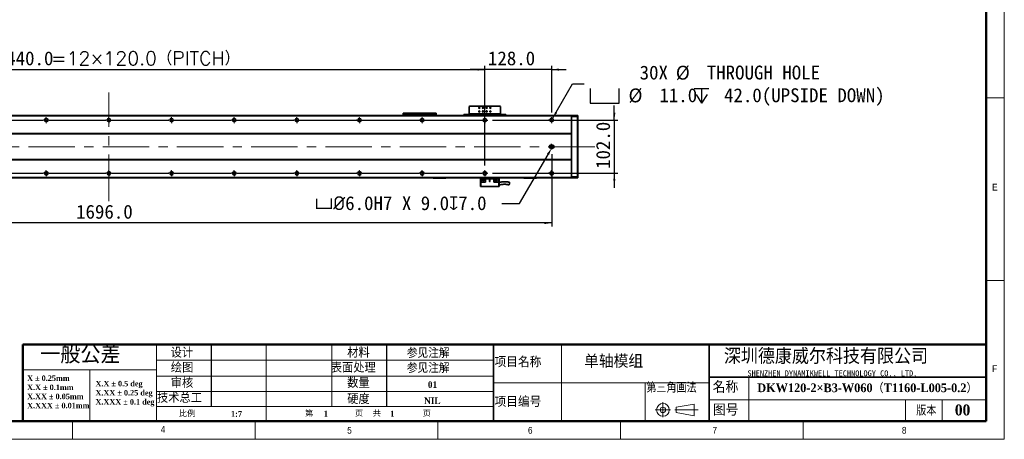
# Model space of a CAD drawing. Header units: millimetres. Extents: x 35 to 2905, y 35 to 2044.
# Tile 4 of 9: x 1019 to 2905, y 35 to 839. Entities that reach past the tile are written whole.
import ezdxf

# ---------------------------------------------------------------- set-up
doc = ezdxf.new("R2010")
doc.units = ezdxf.units.MM
doc.header["$LTSCALE"] = 7
doc.header["$PDSIZE"] = -1
doc.linetypes.add('CENTERX2', pattern=[20.32, 12.7, -2.54, 2.54, -2.54])
doc.layers.add('DIMNS', color=7, linetype='Continuous')
doc.layers.add('黑色实线', color=7, linetype='Continuous')
doc.styles.add('SLDTEXTSTYLE1', font='Gothic.ttf', dxfattribs={"width": 0.913})
doc.styles.add('SLDTEXTSTYLE2', font='timesbd.ttf', dxfattribs={"width": 0.933})
doc.styles.add('SLDTEXTSTYLE3', font='txt', dxfattribs={"bigfont": 'bigfont'})
doc.styles.add('SLDTEXTSTYLE4', font='txt', dxfattribs={"bigfont": 'bigfont'})
doc.styles.add('SLDTEXTSTYLE5', font='txt', dxfattribs={"bigfont": 'bigfont'})
doc.styles.add('SLDTEXTSTYLE6', font='txt')
doc.styles.add('SLDTEXTSTYLE7', font='timesbd.ttf', dxfattribs={"width": 0.933, "bigfont": 'bigfont'})
doc.styles.add('SLDTEXTSTYLE8', font='txt')
doc.styles.add('SLDTEXTSTYLE9', font='txt', dxfattribs={"bigfont": 'bigfont'})
doc.dimstyles.new('SLDDIMSTYLE0', dxfattribs={"dimtxt": 26.6, "dimasz": 14, "dimexe": 0, "dimexo": 0.0625, "dimgap": 6.65, "dimtad": 2, "dimdec": 1, "dimrnd": 1e-09, "dimzin": 4, "dimdsep": 46, "dimtxsty": 'SLDTEXTSTYLE8', "dimsah": 1, "dimcen": 0.09, "dimadec": 0, "dimazin": 1, "dimtfac": 1, "dimtdec": 1, "dimtmove": 0, "dimatfit": 0, "dimfxl": 0, "dimfrac": 2, "dimtolj": 1, "dimtzin": 12, "dimarcsym": 0})
doc.dimstyles.new('SLDDIMSTYLE3', dxfattribs={"dimtxt": 26.6, "dimasz": 14, "dimexe": 0, "dimexo": 0.0625, "dimgap": 6.65, "dimtad": 2, "dimdec": 1, "dimrnd": 1e-09, "dimzin": 4, "dimdsep": 46, "dimtxsty": 'SLDTEXTSTYLE8', "dimsah": 1, "dimcen": 0.09, "dimadec": 0, "dimazin": 1, "dimtfac": 1, "dimtdec": 1, "dimtofl": 0, "dimtmove": 0, "dimatfit": 3, "dimfxl": 0, "dimfrac": 2, "dimtolj": 1, "dimtzin": 12, "dimarcsym": 0})
doc.dimstyles.new('SLDDIMSTYLE7', dxfattribs={"dimtxt": 26.6, "dimasz": 14, "dimexe": 0, "dimexo": 0.0625, "dimgap": 6.65, "dimtad": 0, "dimtih": 1, "dimtoh": 1, "dimdec": 1, "dimrnd": 1e-09, "dimzin": 4, "dimdsep": 46, "dimtxsty": 'SLDTEXTSTYLE8', "dimsah": 1, "dimcen": 0, "dimadec": 0, "dimazin": 1, "dimtfac": 1, "dimtdec": 1, "dimtofl": 0, "dimtmove": 0, "dimatfit": 3, "dimfxl": 0, "dimfrac": 2, "dimtolj": 1, "dimtzin": 12, "dimarcsym": 0})
doc.dimstyles.new('SLDDIMSTYLE8', dxfattribs={"dimtxt": 26.6, "dimasz": 14, "dimexe": 0, "dimexo": 0.0625, "dimgap": 6.65, "dimtad": 0, "dimtih": 1, "dimtoh": 1, "dimdec": 1, "dimrnd": 1e-09, "dimzin": 4, "dimdsep": 46, "dimtxsty": 'SLDTEXTSTYLE8', "dimsah": 1, "dimcen": 0, "dimadec": 0, "dimazin": 1, "dimtfac": 1, "dimtdec": 1, "dimtofl": 0, "dimtmove": 0, "dimatfit": 3, "dimfxl": 0, "dimfrac": 2, "dimtolj": 1, "dimtzin": 12, "dimarcsym": 0})

# ---------------------------------------------------------------- blocks, each defined once
blk = doc.blocks.new('SW_NOTE_0')
at = {"color": 0, "linetype": 'Continuous', "lineweight": 0, "char_height": 10.5, "attachment_point": 1, "style": 'SLDTEXTSTYLE2'}
for s, insert in [('X.X ± 0.5 deg', (0, 13.8)), ('X.XX ± 0.25 deg', (0, -3.7)), ('X.XXX ± 0.1 deg', (0, -21.2))]:
    blk.add_mtext(s, dxfattribs=dict(at, insert=insert))
blk = doc.blocks.new('SW_NOTE_1')
at = {"color": 0, "linetype": 'Continuous', "lineweight": 0, "char_height": 10.5, "attachment_point": 1, "style": 'SLDTEXTSTYLE2'}
for s, insert in [('X ± 0.25mm ', (0, 13.8)), ('X.X ± 0.1mm', (0, -3.7))]:
    blk.add_mtext(s, dxfattribs=dict(at, insert=insert))
blk = doc.blocks.new('SW_NOTE_2')
at = {"color": 0, "linetype": 'Continuous', "lineweight": 0, "char_height": 10.5, "attachment_point": 1, "style": 'SLDTEXTSTYLE2'}
for s, insert in [('X.XX ± 0.05mm', (0, 13.8)), ('X.XXX ± 0.01mm', (0, -3.7))]:
    blk.add_mtext(s, dxfattribs=dict(at, insert=insert))
blk = doc.blocks.new('_D_28')
at = {"layer": '黑色实线'}
for p, q in [((470, 559.7), (470, 750.8)), ((470, 743.8), (1910, 743.8)), ((1910, 559.7), (1910, 750.8))]:
    blk.add_line(p, q, dxfattribs=at)
for points in [[(470, 743.8), (484, 741.7), (484, 745.9)], [(1910, 743.8), (1896, 745.9), (1896, 741.7)]]:
    blk.add_solid(points, dxfattribs=at)
at = {"layer": '黑色实线', "char_height": 26.6, "attachment_point": 1}
for s, insert, style in [('1440.0', (975.1, 778.7), 'SLDTEXTSTYLE8'), ('=12×120.0（PITCH）', (1079.1, 778.7), 'SLDTEXTSTYLE9')]:
    blk.add_mtext(s, dxfattribs=dict(at, insert=insert, style=style))
blk = doc.blocks.new('_D_30')
at = {"layer": '黑色实线'}
for p, q in [((1910, 743.8), (1882, 743.8)), ((1910, 661.7), (1910, 750.8)), ((2038, 743.8), (1910, 743.8)), ((2038, 661.7), (2038, 750.8)), ((2038, 743.8), (2066, 743.8))]:
    blk.add_line(p, q, dxfattribs=at)
for points in [[(1910, 743.8), (1896, 745.9), (1896, 741.7)], [(2038, 743.8), (2052, 741.7), (2052, 745.9)]]:
    blk.add_solid(points, dxfattribs=at)
at = {"layer": '黑色实线', "insert": (1915.9, 778.7), "char_height": 26.6, "attachment_point": 1, "style": 'SLDTEXTSTYLE8'}
blk.add_mtext('128.0', dxfattribs=at)
blk = doc.blocks.new('_D_31')
at = {"layer": 'Defpoints', "color": 0}
for p in [(2038, 593.4), (2039.5, 596)]:
    blk.add_point(p, dxfattribs=at)
at = {"layer": '黑色实线', "color": 0, "lineweight": -2}
for p, q in [((1976.7, 487.2), (2031, 581.3)), ((1942.4, 487.2), (1976.7, 487.2))]:
    blk.add_line(p, q, dxfattribs=at)
at = {"layer": '黑色实线', "color": 0}
blk.add_solid([(2029, 582.4), (2033, 580.1), (2038, 593.4)], dxfattribs=at)
at = {"layer": '黑色实线', "color": 0, "insert": (1584, 501), "char_height": 26.6, "attachment_point": 1, "style": 'SLDTEXTSTYLE8'}
blk.add_mtext('\\A1;{\\fGDT|b0|i0|c134|p2;v\\fISOCPEUR|b0|i0|c134|p34;%%C}6.0H7 X 9.0{\\fGDT|b0|i0|c134|p2;x}7.0', dxfattribs=at)
blk = doc.blocks.new('_D_32')
at = {"layer": '黑色实线'}
for p, q in [((342, 587.1), (342, 442.7)), ((2038, 581.6), (2038, 442.7)), ((2038, 449.7), (342, 449.7))]:
    blk.add_line(p, q, dxfattribs=at)
for points in [[(342, 449.7), (356, 447.6), (356, 451.8)], [(2038, 449.7), (2024, 451.8), (2024, 447.6)]]:
    blk.add_solid(points, dxfattribs=at)
at = {"layer": '黑色实线', "insert": (1127, 484.6), "char_height": 26.6, "attachment_point": 1, "style": 'SLDTEXTSTYLE8'}
blk.add_mtext('1696.0', dxfattribs=at)
blk = doc.blocks.new('SW_SYMBOL_HOLE_SPOT')
at = {"layer": '黑色实线', "color": 0}
for p, q in [((0, 6125), (0, 525)), ((11200, 525), (11200, 6125)), ((0, 525), (11200, 525))]:
    blk.add_line(p, q, dxfattribs=at)
blk = doc.blocks.new('SW_SYMBOL_HOLE_DEPTH')
at = {"layer": '黑色实线', "color": 0}
for p, q in [((0, 6125), (5600, 6125)), ((700, 3885), (2800, 525)), ((2800, 6125), (2800, 525)), ((4900, 3885), (2800, 525))]:
    blk.add_line(p, q, dxfattribs=at)
blk = doc.blocks.new('_D_33')
at = {"layer": '黑色实线'}
for p, q in [((2039.6, 649.9), (2078, 716.3)), ((2078, 716.3), (2100.4, 716.3))]:
    blk.add_line(p, q, dxfattribs=at)
blk.add_solid([(2039.6, 649.9), (2048.5, 660.9), (2044.8, 663)], dxfattribs=at)
at = {"layer": '黑色实线', "xscale": 0.004985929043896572, "yscale": 0.004985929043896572, "zscale": 0.004985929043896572}
for name, p in [('SW_SYMBOL_HOLE_SPOT', (2111.5, 676.9)), ('SW_SYMBOL_HOLE_DEPTH', (2311.1, 676.9))]:
    blk.add_blockref(name, p, dxfattribs=at)
at = {"layer": '黑色实线', "char_height": 26.6, "attachment_point": 1, "style": 'SLDTEXTSTYLE8'}
for s, insert in [('30X ', (2206.5, 751.4)), ('%%c', (2275.8, 751.2)), (' THROUGH HOLE', (2316.9, 751.4)), ('%%c', (2185.1, 707.6)), (' 11.0 ', (2226.2, 707.9)), (' 42.0(UPSIDE DOWN)', (2350, 707.9))]:
    blk.add_mtext(s, dxfattribs=dict(at, insert=insert))
blk = doc.blocks.new('_D_34')
at = {"layer": '黑色实线'}
for p, q in [((2158, 647), (2158, 675)), ((1924.7, 647), (2165, 647)), ((2158, 647), (2158, 545)), ((1924.7, 545), (2165, 545)), ((2158, 545), (2158, 517))]:
    blk.add_line(p, q, dxfattribs=at)
for points in [[(2158, 647), (2160.1, 661), (2155.9, 661)], [(2158, 545), (2155.9, 531), (2160.1, 531)]]:
    blk.add_solid(points, dxfattribs=at)
at = {"layer": '黑色实线', "insert": (2123.1, 553.3), "char_height": 26.6, "attachment_point": 1, "rotation": 90, "style": 'SLDTEXTSTYLE8'}
blk.add_mtext('102.0', dxfattribs=at)
blk = doc.blocks.new('SW_CENTERMARKSYMBOL_25')
at = {"layer": '黑色实线', "color": 0}
for p, q in [((-133.08, 102), (-133.84, 102)), ((-128, 102), (-130.54, 102)), ((-128, 107.08), (-128, 107.84)), ((-128, 102), (-128, 104.54)), ((-128, 102), (-128, 99.46)), ((-128, 102), (-125.46, 102)), ((-128, 96.92), (-128, 96.16)), ((0, 102), (-2.54, 102)), ((0, 107.08), (0, 107.84)), ((0, 102), (0, 104.54)), ((0, 102), (0, 99.46)), ((0, 102), (2.54, 102)), ((5.08, 102), (5.84, 102)), ((-5.08, 0), (-5.84, 0)), ((0, 0), (-2.54, 0)), ((0, 0), (0, 2.54)), ((0, 0), (0, -2.54)), ((0, 0), (2.54, 0)), ((5.08, 0), (114.92, 0)), ((114.92, 0), (114.16, 0)), ((120, 0), (117.46, 0)), ((120, 0), (117.46, 0)), ((120, 5.08), (120, 5.84)), ((120, 0), (120, 2.54)), ((120, 0), (120, 2.54)), ((120, 0), (120, -2.54)), ((120, 0), (122.54, 0)), ((120, 0), (120, -2.54)), ((120, 0), (122.54, 0)), ((125.08, 0), (125.84, 0)), ((125.08, 0), (234.92, 0)), ((234.92, 0), (234.16, 0)), ((240, 0), (237.46, 0)), ((240, 0), (237.46, 0)), ((240, 0), (237.46, 0)), ((240, 5.08), (240, 5.84)), ((240, 0), (240, 2.54)), ((240, 0), (240, 2.54)), ((240, 0), (240, 2.54)), ((240, 0), (240, -2.54)), ((240, 0), (242.54, 0)), ((240, 0), (240, -2.54)), ((240, 0), (242.54, 0)), ((240, 0), (240, -2.54)), ((240, 0), (242.54, 0)), ((245.08, 0), (245.84, 0)), ((245.08, 0), (354.92, 0)), ((354.92, 0), (354.16, 0)), ((360, 0), (357.46, 0)), ((360, 0), (357.46, 0)), ((360, 0), (357.46, 0)), ((360, 0), (357.46, 0)), ((360, 5.08), (360, 5.84)), ((360, 0), (360, 2.54)), ((360, 0), (360, 2.54)), ((360, 0), (360, 2.54)), ((360, 0), (360, 2.54)), ((360, 0), (360, -2.54)), ((360, 0), (362.54, 0)), ((360, 0), (360, -2.54)), ((360, 0), (362.54, 0)), ((360, 0), (360, -2.54)), ((360, 0), (362.54, 0)), ((360, 0), (360, -2.54)), ((360, 0), (362.54, 0)), ((365.08, 0), (365.84, 0)), ((365.08, 0), (474.92, 0)), ((474.92, 0), (474.16, 0)), ((480, 0), (477.46, 0)), ((480, 0), (477.46, 0)), ((480, 0), (477.46, 0)), ((480, 0), (477.46, 0)), ((480, 0), (477.46, 0)), ((480, 5.08), (480, 5.84)), ((480, 0), (480, 2.54)), ((480, 0), (480, 2.54)), ((480, 0), (480, 2.54)), ((480, 0), (480, 2.54)), ((480, 0), (480, 2.54)), ((480, 0), (480, -2.54)), ((480, 0), (482.54, 0)), ((480, 0), (480, -2.54)), ((480, 0), (482.54, 0)), ((480, 0), (480, -2.54)), ((480, 0), (482.54, 0)), ((480, 0), (480, -2.54)), ((480, 0), (482.54, 0)), ((480, 0), (480, -2.54)), ((480, 0), (482.54, 0)), ((485.08, 0), (485.84, 0)), ((485.08, 0), (594.92, 0)), ((594.92, 0), (594.16, 0)), ((600, 0), (597.46, 0)), ((600, 0), (597.46, 0)), ((600, 0), (597.46, 0)), ((600, 0), (597.46, 0)), ((600, 0), (597.46, 0)), ((600, 0), (597.46, 0)), ((600, 5.08), (600, 5.84)), ((600, 0), (600, 2.54)), ((600, 0), (600, 2.54)), ((600, 0), (600, 2.54)), ((600, 0), (600, 2.54)), ((600, 0), (600, 2.54)), ((600, 0), (600, 2.54)), ((600, 0), (600, -2.54)), ((600, 0), (602.54, 0)), ((600, 0), (600, -2.54)), ((600, 0), (602.54, 0)), ((600, 0), (600, -2.54)), ((600, 0), (602.54, 0)), ((600, 0), (600, -2.54)), ((600, 0), (602.54, 0)), ((600, 0), (600, -2.54)), ((600, 0), (602.54, 0)), ((600, 0), (600, -2.54)), ((600, 0), (602.54, 0)), ((605.08, 0), (605.84, 0)), ((605.08, 0), (714.92, 0)), ((714.92, 0), (714.16, 0)), ((720, 0), (717.46, 0)), ((720, 0), (717.46, 0)), ((720, 0), (717.46, 0)), ((720, 0), (717.46, 0)), ((720, 0), (717.46, 0)), ((720, 0), (717.46, 0)), ((720, 0), (717.46, 0)), ((720, 5.08), (720, 5.84)), ((720, 0), (720, 2.54)), ((720, 0), (720, 2.54)), ((720, 0), (720, 2.54)), ((720, 0), (720, 2.54)), ((720, 0), (720, 2.54)), ((720, 0), (720, 2.54)), ((720, 0), (720, 2.54)), ((720, 0), (720, -2.54)), ((720, 0), (722.54, 0)), ((720, 0), (720, -2.54)), ((720, 0), (722.54, 0)), ((720, 0), (720, -2.54)), ((720, 0), (722.54, 0)), ((720, 0), (720, -2.54)), ((720, 0), (722.54, 0)), ((720, 0), (720, -2.54)), ((720, 0), (722.54, 0)), ((720, 0), (720, -2.54)), ((720, 0), (722.54, 0)), ((720, 0), (720, -2.54)), ((720, 0), (722.54, 0)), ((725.08, 0), (725.84, 0)), ((725.08, 0), (834.92, 0)), ((834.92, 0), (834.16, 0)), ((840, 0), (837.46, 0)), ((840, 0), (837.46, 0)), ((840, 0), (837.46, 0)), ((840, 0), (837.46, 0)), ((840, 0), (837.46, 0)), ((840, 0), (837.46, 0)), ((840, 5.08), (840, 5.84)), ((840, 0), (840, 2.54)), ((840, 0), (840, 2.54)), ((840, 0), (840, 2.54)), ((840, 0), (840, 2.54)), ((840, 0), (840, 2.54)), ((840, 0), (840, 2.54)), ((840, 0), (840, -2.54)), ((840, 0), (842.54, 0)), ((840, 0), (840, -2.54)), ((840, 0), (842.54, 0)), ((840, 0), (840, -2.54)), ((840, 0), (842.54, 0)), ((840, 0), (840, -2.54)), ((840, 0), (842.54, 0)), ((840, 0), (840, -2.54)), ((840, 0), (842.54, 0)), ((840, 0), (840, -2.54)), ((840, 0), (842.54, 0)), ((845.08, 0), (845.84, 0)), ((845.08, 0), (954.92, 0)), ((954.92, 0), (954.16, 0)), ((960, 0), (957.46, 0)), ((960, 0), (957.46, 0)), ((960, 0), (957.46, 0)), ((960, 0), (957.46, 0)), ((960, 0), (957.46, 0)), ((960, 5.08), (960, 5.84)), ((960, 0), (960, 2.54)), ((960, 0), (960, 2.54)), ((960, 0), (960, 2.54)), ((960, 0), (960, 2.54)), ((960, 0), (960, 2.54)), ((960, 0), (960, -2.54)), ((960, 0), (962.54, 0)), ((960, 0), (960, -2.54)), ((960, 0), (962.54, 0)), ((960, 0), (960, -2.54)), ((960, 0), (962.54, 0)), ((960, 0), (960, -2.54)), ((960, 0), (962.54, 0)), ((960, 0), (960, -2.54)), ((960, 0), (962.54, 0)), ((965.08, 0), (965.84, 0)), ((965.08, 0), (1074.92, 0)), ((1074.92, 0), (1074.16, 0)), ((1080, 0), (1077.46, 0)), ((1080, 0), (1077.46, 0)), ((1080, 0), (1077.46, 0)), ((1080, 0), (1077.46, 0)), ((1080, 5.08), (1080, 5.84)), ((1080, 0), (1080, 2.54)), ((1080, 0), (1080, 2.54)), ((1080, 0), (1080, 2.54)), ((1080, 0), (1080, 2.54)), ((1080, 0), (1080, -2.54)), ((1080, 0), (1082.54, 0)), ((1080, 0), (1080, -2.54)), ((1080, 0), (1082.54, 0)), ((1080, 0), (1080, -2.54)), ((1080, 0), (1082.54, 0)), ((1080, 0), (1080, -2.54)), ((1080, 0), (1082.54, 0)), ((1085.08, 0), (1085.84, 0)), ((1085.08, 0), (1194.92, 0)), ((1194.92, 0), (1194.16, 0)), ((1200, 0), (1197.46, 0)), ((1200, 0), (1197.46, 0)), ((1200, 0), (1197.46, 0)), ((1200, 5.08), (1200, 5.84)), ((1200, 0), (1200, 2.54)), ((1200, 0), (1200, 2.54)), ((1200, 0), (1200, 2.54)), ((1200, 0), (1200, -2.54)), ((1200, 0), (1202.54, 0)), ((1200, 0), (1200, -2.54)), ((1200, 0), (1202.54, 0)), ((1200, 0), (1200, -2.54)), ((1200, 0), (1202.54, 0)), ((1205.08, 0), (1205.84, 0)), ((1205.08, 0), (1314.92, 0)), ((1314.92, 0), (1314.16, 0)), ((1320, 0), (1317.46, 0)), ((1320, 0), (1317.46, 0)), ((1320, 5.08), (1320, 5.84)), ((1320, 0), (1320, 2.54)), ((1320, 0), (1320, 2.54)), ((1320, 0), (1320, -2.54)), ((1320, 0), (1322.54, 0)), ((1320, 0), (1320, -2.54)), ((1320, 0), (1322.54, 0)), ((1325.08, 0), (1325.84, 0)), ((1325.08, 0), (1434.92, 0)), ((1440, 0), (1437.46, 0)), ((1440, 5.08), (1440, 5.84)), ((1440, 0), (1440, 2.54)), ((1440, 0), (1440, -2.54)), ((1440, 0), (1442.54, 0)), ((1445.08, 0), (1445.84, 0)), ((0, -5.08), (0, -5.84)), ((120, -5.08), (120, -5.84)), ((240, -5.08), (240, -5.84)), ((360, -5.08), (360, -5.84)), ((480, -5.08), (480, -5.84)), ((600, -5.08), (600, -5.84)), ((720, -5.08), (720, -5.84)), ((840, -5.08), (840, -5.84)), ((960, -5.08), (960, -5.84)), ((1080, -5.08), (1080, -5.84)), ((1200, -5.08), (1200, -5.84)), ((1320, -5.08), (1320, -5.84)), ((1440, -5.08), (1440, -5.84))]:
    blk.add_line(p, q, dxfattribs=at)
blk = doc.blocks.new('SW_CENTERMARKSYMBOL_26')
at = {"layer": '黑色实线', "color": 0}
for p, q in [((-125.08, 0), (-125.84, 0)), ((-120, 0), (-122.54, 0)), ((-120, 5.08), (-120, 5.84)), ((-120, 0), (-120, 2.54)), ((-120, 0), (-120, -2.54)), ((-120, 0), (-117.46, 0)), ((-114.92, 0), (-5.08, 0)), ((-5.08, 0), (-5.84, 0)), ((0, 0), (-2.54, 0)), ((0, 0), (-2.54, 0)), ((0, 5.08), (0, 5.84)), ((0, 0), (0, 2.54)), ((0, 0), (0, 2.54)), ((0, 0), (0, -2.54)), ((0, 0), (2.54, 0)), ((0, 0), (0, -2.54)), ((0, 0), (2.54, 0)), ((5.08, 0), (5.84, 0)), ((5.08, 0), (114.92, 0)), ((114.92, 0), (114.16, 0)), ((120, 0), (117.46, 0)), ((120, 0), (117.46, 0)), ((120, 0), (117.46, 0)), ((120, 5.08), (120, 5.84)), ((120, 0), (120, 2.54)), ((120, 0), (120, 2.54)), ((120, 0), (120, 2.54)), ((120, 0), (120, -2.54)), ((120, 0), (122.54, 0)), ((120, 0), (120, -2.54)), ((120, 0), (122.54, 0)), ((120, 0), (120, -2.54)), ((120, 0), (122.54, 0)), ((125.08, 0), (125.84, 0)), ((125.08, 0), (234.92, 0)), ((234.92, 0), (234.16, 0)), ((240, 0), (237.46, 0)), ((240, 0), (237.46, 0)), ((240, 0), (237.46, 0)), ((240, 0), (237.46, 0)), ((240, 5.08), (240, 5.84)), ((240, 0), (240, 2.54)), ((240, 0), (240, 2.54)), ((240, 0), (240, 2.54)), ((240, 0), (240, 2.54)), ((240, 0), (240, -2.54)), ((240, 0), (242.54, 0)), ((240, 0), (240, -2.54)), ((240, 0), (242.54, 0)), ((240, 0), (240, -2.54)), ((240, 0), (242.54, 0)), ((240, 0), (240, -2.54)), ((240, 0), (242.54, 0)), ((245.08, 0), (245.84, 0)), ((245.08, 0), (354.92, 0)), ((354.92, 0), (354.16, 0)), ((360, 0), (357.46, 0)), ((360, 0), (357.46, 0)), ((360, 0), (357.46, 0)), ((360, 0), (357.46, 0)), ((360, 0), (357.46, 0)), ((360, 5.08), (360, 5.84)), ((360, 0), (360, 2.54)), ((360, 0), (360, 2.54)), ((360, 0), (360, 2.54)), ((360, 0), (360, 2.54)), ((360, 0), (360, 2.54)), ((360, 0), (360, -2.54)), ((360, 0), (362.54, 0)), ((360, 0), (360, -2.54)), ((360, 0), (362.54, 0)), ((360, 0), (360, -2.54)), ((360, 0), (362.54, 0)), ((360, 0), (360, -2.54)), ((360, 0), (362.54, 0)), ((360, 0), (360, -2.54)), ((360, 0), (362.54, 0)), ((365.08, 0), (365.84, 0)), ((365.08, 0), (474.92, 0)), ((474.92, 0), (474.16, 0)), ((480, 0), (477.46, 0)), ((480, 0), (477.46, 0)), ((480, 0), (477.46, 0)), ((480, 0), (477.46, 0)), ((480, 0), (477.46, 0)), ((480, 0), (477.46, 0)), ((480, 5.08), (480, 5.84)), ((480, 0), (480, 2.54)), ((480, 0), (480, 2.54)), ((480, 0), (480, 2.54)), ((480, 0), (480, 2.54)), ((480, 0), (480, 2.54)), ((480, 0), (480, 2.54)), ((480, 0), (480, -2.54)), ((480, 0), (482.54, 0)), ((480, 0), (480, -2.54)), ((480, 0), (482.54, 0)), ((480, 0), (480, -2.54)), ((480, 0), (482.54, 0)), ((480, 0), (480, -2.54)), ((480, 0), (482.54, 0)), ((480, 0), (480, -2.54)), ((480, 0), (482.54, 0)), ((480, 0), (480, -2.54)), ((480, 0), (482.54, 0)), ((485.08, 0), (485.84, 0)), ((485.08, 0), (594.92, 0)), ((594.92, 0), (594.16, 0)), ((600, 0), (597.46, 0)), ((600, 0), (597.46, 0)), ((600, 0), (597.46, 0)), ((600, 0), (597.46, 0)), ((600, 0), (597.46, 0)), ((600, 0), (597.46, 0)), ((600, 0), (597.46, 0)), ((600, 5.08), (600, 5.84)), ((600, 0), (600, 2.54)), ((600, 0), (600, 2.54)), ((600, 0), (600, 2.54)), ((600, 0), (600, 2.54)), ((600, 0), (600, 2.54)), ((600, 0), (600, 2.54)), ((600, 0), (600, 2.54)), ((600, 0), (600, -2.54)), ((600, 0), (602.54, 0)), ((600, 0), (600, -2.54)), ((600, 0), (602.54, 0)), ((600, 0), (600, -2.54)), ((600, 0), (602.54, 0)), ((600, 0), (600, -2.54)), ((600, 0), (602.54, 0)), ((600, 0), (600, -2.54)), ((600, 0), (602.54, 0)), ((600, 0), (600, -2.54)), ((600, 0), (602.54, 0)), ((600, 0), (600, -2.54)), ((600, 0), (602.54, 0)), ((605.08, 0), (605.84, 0)), ((605.08, 0), (714.92, 0)), ((714.92, 0), (714.16, 0)), ((720, 0), (717.46, 0)), ((720, 0), (717.46, 0)), ((720, 0), (717.46, 0)), ((720, 0), (717.46, 0)), ((720, 0), (717.46, 0)), ((720, 0), (717.46, 0)), ((720, 5.08), (720, 5.84)), ((720, 0), (720, 2.54)), ((720, 0), (720, 2.54)), ((720, 0), (720, 2.54)), ((720, 0), (720, 2.54)), ((720, 0), (720, 2.54)), ((720, 0), (720, 2.54)), ((720, 0), (720, -2.54)), ((720, 0), (722.54, 0)), ((720, 0), (720, -2.54)), ((720, 0), (722.54, 0)), ((720, 0), (720, -2.54)), ((720, 0), (722.54, 0)), ((720, 0), (720, -2.54)), ((720, 0), (722.54, 0)), ((720, 0), (720, -2.54)), ((720, 0), (722.54, 0)), ((720, 0), (720, -2.54)), ((720, 0), (722.54, 0)), ((725.08, 0), (725.84, 0)), ((725.08, 0), (834.92, 0)), ((834.92, 0), (834.16, 0)), ((840, 0), (837.46, 0)), ((840, 0), (837.46, 0)), ((840, 0), (837.46, 0)), ((840, 0), (837.46, 0)), ((840, 0), (837.46, 0)), ((840, 5.08), (840, 5.84)), ((840, 0), (840, 2.54)), ((840, 0), (840, 2.54)), ((840, 0), (840, 2.54)), ((840, 0), (840, 2.54)), ((840, 0), (840, 2.54)), ((840, 0), (840, -2.54)), ((840, 0), (842.54, 0)), ((840, 0), (840, -2.54)), ((840, 0), (842.54, 0)), ((840, 0), (840, -2.54)), ((840, 0), (842.54, 0)), ((840, 0), (840, -2.54)), ((840, 0), (842.54, 0)), ((840, 0), (840, -2.54)), ((840, 0), (842.54, 0)), ((845.08, 0), (845.84, 0)), ((845.08, 0), (954.92, 0)), ((954.92, 0), (954.16, 0)), ((960, 0), (957.46, 0)), ((960, 0), (957.46, 0)), ((960, 0), (957.46, 0)), ((960, 0), (957.46, 0)), ((960, 5.08), (960, 5.84)), ((960, 0), (960, 2.54)), ((960, 0), (960, 2.54)), ((960, 0), (960, 2.54)), ((960, 0), (960, 2.54)), ((960, 0), (960, -2.54)), ((960, 0), (962.54, 0)), ((960, 0), (960, -2.54)), ((960, 0), (962.54, 0)), ((960, 0), (960, -2.54)), ((960, 0), (962.54, 0)), ((960, 0), (960, -2.54)), ((960, 0), (962.54, 0)), ((965.08, 0), (965.84, 0)), ((965.08, 0), (1074.92, 0)), ((1074.92, 0), (1074.16, 0)), ((1080, 0), (1077.46, 0)), ((1080, 0), (1077.46, 0)), ((1080, 0), (1077.46, 0)), ((1080, 5.08), (1080, 5.84)), ((1080, 0), (1080, 2.54)), ((1080, 0), (1080, 2.54)), ((1080, 0), (1080, 2.54)), ((1080, 0), (1080, -2.54)), ((1080, 0), (1082.54, 0)), ((1080, 0), (1080, -2.54)), ((1080, 0), (1082.54, 0)), ((1080, 0), (1080, -2.54)), ((1080, 0), (1082.54, 0)), ((1085.08, 0), (1085.84, 0)), ((1085.08, 0), (1194.92, 0)), ((1194.92, 0), (1194.16, 0)), ((1200, 0), (1197.46, 0)), ((1200, 0), (1197.46, 0)), ((1200, 5.08), (1200, 5.84)), ((1200, 0), (1200, 2.54)), ((1200, 0), (1200, 2.54)), ((1200, 0), (1200, -2.54)), ((1200, 0), (1202.54, 0)), ((1200, 0), (1200, -2.54)), ((1200, 0), (1202.54, 0)), ((1205.08, 0), (1205.84, 0)), ((1205.08, 0), (1314.92, 0)), ((1320, 0), (1317.46, 0)), ((1320, 5.08), (1320, 5.84)), ((1320, 0), (1320, 2.54)), ((1320, 0), (1320, -2.54)), ((1320, 0), (1322.54, 0)), ((1325.08, 0), (1325.84, 0)), ((-120, -5.08), (-120, -5.84)), ((0, -5.08), (0, -5.84)), ((120, -5.08), (120, -5.84)), ((240, -5.08), (240, -5.84)), ((360, -5.08), (360, -5.84)), ((480, -5.08), (480, -5.84)), ((600, -5.08), (600, -5.84)), ((720, -5.08), (720, -5.84)), ((840, -5.08), (840, -5.84)), ((960, -5.08), (960, -5.84)), ((1080, -5.08), (1080, -5.84)), ((1200, -5.08), (1200, -5.84)), ((1320, -5.08), (1320, -5.84))]:
    blk.add_line(p, q, dxfattribs=at)
blk = doc.blocks.new('SW_CENTERMARKSYMBOL_27')
at = {"layer": '黑色实线', "color": 0}
for p, q in [((-5.08, 0), (-5.84, 0)), ((0, 0), (-2.54, 0)), ((0, 5.08), (0, 5.84)), ((0, 0), (0, 2.54)), ((0, 0), (0, -2.54)), ((0, 0), (2.54, 0)), ((5.08, 0), (5.84, 0)), ((0, -5.08), (0, -5.84))]:
    blk.add_line(p, q, dxfattribs=at)
blk = doc.blocks.new('SW_CENTERMARKSYMBOL_28')
at = {"layer": '黑色实线', "color": 0}
for p, q in [((-5.08, 0), (-5.84, 0)), ((0, 0), (-2.54, 0)), ((0, 5.08), (0, 5.84)), ((0, 0), (0, 2.54)), ((0, 0), (0, -2.54)), ((0, 0), (2.54, 0)), ((5.08, 0), (5.84, 0)), ((0, -5.08), (0, -5.84))]:
    blk.add_line(p, q, dxfattribs=at)
blk = doc.blocks.new('SW_CENTERMARKSYMBOL_29')
at = {"layer": '黑色实线', "color": 0}
for p, q in [((-5.08, 0), (-5.54, 0)), ((0, 0), (-2.54, 0)), ((0, 5.08), (0, 5.54)), ((0, 0), (0, 2.54)), ((0, 0), (2.54, 0)), ((0, 0), (0, -2.54)), ((5.08, 0), (5.54, 0)), ((0, -5.08), (0, -5.54))]:
    blk.add_line(p, q, dxfattribs=at)
blk = doc.blocks.new('SW_DOWELSYMBOL_5')
at = {"linetype": 'Continuous', "lineweight": 18}
h = blk.add_hatch(color=0, dxfattribs=at)
edge = h.paths.add_edge_path(flags=0)
edge.add_arc((0, 0), 3, 180, 270)
edge.add_line((0, -3), (0, 0))
edge.add_line((0, 0), (-3, 0))
h = blk.add_hatch(color=0, dxfattribs=at)
edge = h.paths.add_edge_path(flags=0)
edge.add_arc((0, 0), 3, 0, 90)
edge.add_line((0, 3), (0, 0))
edge.add_line((0, 0), (3, 0))
at = {"layer": '黑色实线', "color": 0}
blk.add_circle((0, 0), 3, dxfattribs=at)
blk = doc.blocks.new('SW_DOWELSYMBOL_6')
at = {"linetype": 'Continuous', "lineweight": 18}
h = blk.add_hatch(color=0, dxfattribs=at)
edge = h.paths.add_edge_path(flags=0)
edge.add_arc((0, 0), 3, 180, 270)
edge.add_line((0, -3), (0, 0))
edge.add_line((0, 0), (-3, 0))
h = blk.add_hatch(color=0, dxfattribs=at)
edge = h.paths.add_edge_path(flags=0)
edge.add_arc((0, 0), 3, 0, 90)
edge.add_line((0, 3), (0, 0))
edge.add_line((0, 0), (3, 0))
at = {"layer": '黑色实线', "color": 0}
blk.add_circle((0, 0), 3, dxfattribs=at)

msp = doc.modelspace()

# ---------------------------------------------------------------- linework, layer by layer
at = {"color": 7, "linetype": 'Continuous', "lineweight": 18}
for p, q in [((2905, 35), (2905, 2044)), ((2870, 2009), (2870, 70)), ((2870, 689.5), (2905, 689.5)), ((2870, 339.5), (2905, 339.5)), ((1281, 217), (1281, 192.5)), ((1281, 168), (1281, 217)), ((1281, 192.5), (1281, 217)), ((1491.29, 217), (1491.29, 70)), ((1617, 217), (1617, 98.04)), ((2056.78, 217), (2056.78, 70)), ((1281, 168), (1281, 192.5)), ((1281, 186.61), (1926.29, 186.61)), ((1281, 168), (1025.29, 168)), ((1153.14, 168), (1153.14, 70)), ((1281, 168), (1281, 70)), ((1281, 155.78), (1926.29, 155.78)), ((2415.65, 154), (2415.65, 70)), ((1926.29, 143.5), (2339.76, 143.5)), ((2217.1, 143.5), (2217.1, 70)), ((1281, 126.91), (1926.29, 126.91)), ((1926.29, 98.04), (1281, 98.04)), ((2251.06, 106.04), (2251.06, 77.44)), ((2276.67, 96.73), (2310.66, 102.61)), ((2276.67, 86.23), (2276.67, 96.73)), ((2310.66, 102.61), (2310.66, 80.22)), ((2339.76, 110.88), (2870, 110.88)), ((2716, 110.88), (2716, 70)), ((2786, 110.88), (2786, 70)), ((2236.5, 91.48), (2265.91, 91.48)), ((2273.64, 91.48), (2318.36, 91.48)), ((2276.67, 86.23), (2310.66, 80.22)), ((70, 70), (2870, 70)), ((861, 70), (2870, 70)), ((1120, 35), (1120, 70)), ((1470, 35), (1470, 70)), ((1820, 70), (1820, 35)), ((2170, 35), (2170, 70)), ((2520, 70), (2520, 35)), ((35, 35), (2905, 35))]:
    msp.add_line(p, q, dxfattribs=at)
at = {"color": 7, "linetype": 'Continuous', "lineweight": 50}
for p, q in [((2870, 2009), (2870, 70)), ((1025.29, 217), (1025.29, 70)), ((1025.29, 217), (1281, 217)), ((2870, 217), (1281, 217)), ((70, 70), (2870, 70))]:
    msp.add_line(p, q, dxfattribs=at)
at = {"color": 7, "linetype": 'Continuous', "lineweight": 35}
for p, q in [((1880.98, 673.8), (1879.98, 672.8)), ((1879.98, 672.8), (1879.98, 659)), ((1938.98, 673.8), (1880.98, 673.8)), ((1939.98, 672.8), (1938.98, 673.8)), ((1939.98, 659), (1939.98, 672.8)), ((2075.98, 656), (303.98, 656)), ((2075.98, 655), (303.98, 655)), ((1753.48, 658), (1753.48, 660)), ((1753.48, 660), (1754.48, 660)), ((1754.48, 658), (1753.48, 658)), ((1754.48, 660), (1754.48, 658)), ((1754.48, 660), (1808.48, 660)), ((1754.48, 658), (1808.48, 658)), ((1781.48, 656.16), (1781.48, 658)), ((1781.48, 656.16), (1816.48, 656.16)), ((1781.48, 656), (1781.48, 656.16)), ((1808.48, 658), (1808.48, 660)), ((1808.48, 660), (1816.48, 660)), ((1816.48, 658), (1808.48, 658)), ((1816.48, 660), (1816.48, 658)), ((1816.48, 658), (1816.48, 656.16)), ((1816.48, 656.16), (1816.48, 656)), ((1869.98, 656), (1869.98, 658)), ((1869.98, 658), (1870.98, 658)), ((1870.98, 658), (1870.98, 656)), ((1870.98, 658), (1878.98, 658)), ((1878.98, 658), (1878.98, 656)), ((1879.98, 658), (1878.98, 658)), ((1939.98, 659), (1879.98, 659)), ((1879.98, 656), (1879.98, 659)), ((1939.98, 659), (1939.98, 656)), ((1940.98, 658), (1939.98, 658)), ((1940.98, 658), (1940.98, 656)), ((1940.98, 658), (1948.98, 658)), ((1948.98, 656), (1948.98, 658)), ((1948.98, 658), (1949.98, 658)), ((1949.98, 658), (1949.98, 656)), ((2034.98, 648.37), (2034.98, 645.62)), ((2075.98, 655.7), (2076.28, 656)), ((2075.98, 655), (2075.98, 656)), ((2075.98, 621), (2075.98, 655)), ((2075.98, 653.87), (2076.28, 654)), ((2076.28, 656), (2076.28, 654)), ((2076.28, 656), (2087.68, 656)), ((2076.28, 654), (2076.28, 538)), ((2087.68, 654), (2076.28, 654)), ((2087.68, 654), (2087.68, 656)), ((2087.98, 655.7), (2087.68, 656)), ((2087.68, 538), (2087.68, 654)), ((2087.98, 653.87), (2087.68, 654)), ((2087.98, 655.7), (2087.98, 653.87)), ((2087.98, 653.87), (2087.98, 538.12)), ((2075.98, 621), (303.98, 621)), ((2075.98, 620.5), (303.98, 620.5)), ((2075.98, 621), (2075.98, 620.5)), ((2075.98, 571.5), (2075.98, 620.5)), ((2039.48, 599), (2036.48, 599)), ((2036.48, 593), (2039.48, 593)), ((2075.98, 571.5), (303.98, 571.5)), ((2075.98, 571), (303.98, 571)), ((2075.98, 571), (2075.98, 571.5)), ((2075.98, 537), (2075.98, 571)), ((2075.98, 537), (303.98, 537)), ((2075.98, 536), (303.98, 536)), ((1810.98, 535.8), (1810.98, 536)), ((1810.98, 535.8), (1811.28, 535.5)), ((1810.98, 535.8), (1811.98, 535.8)), ((1812.11, 535.5), (1811.28, 535.5)), ((1811.98, 536), (1811.98, 535.8)), ((1812.11, 535.5), (1811.98, 535.8)), ((1811.98, 535.8), (1833.98, 535.8)), ((1833.86, 535.5), (1812.11, 535.5)), ((1833.86, 535.5), (1833.98, 535.8)), ((1834.68, 535.5), (1833.86, 535.5)), ((1833.98, 535.8), (1833.98, 536)), ((1833.98, 535.8), (1834.98, 535.8)), ((1834.68, 535.5), (1834.98, 535.8)), ((1834.98, 536), (1834.98, 535.8)), ((1901.48, 534.1), (1901.48, 519.7)), ((1902.68, 534.1), (1901.48, 534.1)), ((1902.48, 534.1), (1902.48, 536)), ((1902.68, 528.1), (1902.48, 528.1)), ((1902.48, 519.7), (1902.48, 528.1)), ((1902.68, 534.1), (1902.68, 528.1)), ((1911.48, 534.1), (1902.68, 534.1)), ((1902.68, 528.1), (1911.48, 528.1)), ((1911.48, 534.1), (1919.23, 534.1)), ((1911.48, 534.1), (1911.48, 528.1)), ((1919.73, 534.1), (1919.23, 534.1)), ((1919.23, 534.1), (1919.23, 529.35)), ((1919.73, 534.1), (1927.48, 534.1)), ((1919.73, 529.35), (1919.73, 534.1)), ((1927.48, 528.1), (1927.48, 534.1)), ((1936.28, 534.1), (1927.48, 534.1)), ((1927.48, 528.1), (1936.28, 528.1)), ((1932.49, 532.15), (1932.62, 531.74)), ((1936.28, 528.1), (1936.28, 534.1)), ((1937.48, 534.1), (1936.28, 534.1)), ((1936.48, 528.1), (1936.28, 528.1)), ((1936.48, 534.1), (1936.48, 536)), ((1936.48, 528.1), (1936.48, 519.7)), ((1937.48, 519.7), (1937.48, 534.1)), ((1984.98, 535.8), (1984.98, 536)), ((1984.98, 535.8), (1985.98, 535.8)), ((1984.98, 535.8), (1985.28, 535.5)), ((1986.11, 535.5), (1985.28, 535.5)), ((1985.98, 536), (1985.98, 535.8)), ((1985.98, 535.8), (2007.98, 535.8)), ((1986.11, 535.5), (1985.98, 535.8)), ((2007.86, 535.5), (1986.11, 535.5)), ((2007.86, 535.5), (2007.98, 535.8)), ((2008.68, 535.5), (2007.86, 535.5)), ((2007.98, 535.8), (2007.98, 536)), ((2007.98, 535.8), (2008.98, 535.8)), ((2008.68, 535.5), (2008.98, 535.8)), ((2008.98, 536), (2008.98, 535.8)), ((2034.98, 546.37), (2034.98, 543.62)), ((2075.98, 538.12), (2076.28, 538)), ((2075.98, 537), (2075.98, 536)), ((2075.98, 536.3), (2076.28, 536)), ((2076.28, 538), (2076.28, 536)), ((2076.28, 538), (2087.68, 538)), ((2087.68, 536), (2076.28, 536)), ((2087.98, 538.12), (2087.68, 538)), ((2087.68, 536), (2087.68, 538)), ((2087.98, 536.3), (2087.68, 536)), ((2087.98, 538.12), (2087.98, 536.3)), ((1902.48, 519.7), (1901.48, 519.7)), ((1936.48, 519.7), (1902.48, 519.7)), ((1937.48, 519.7), (1936.48, 519.7)), ((1926.29, 217), (1926.29, 70)), ((2339.76, 217), (2339.76, 70)), ((2339.76, 154), (2870, 154))]:
    msp.add_line(p, q, dxfattribs=at)
at = {"color": 8, "linetype": 'Continuous', "lineweight": 35}
for p, q in [((1907.23, 664.5), (1905.73, 664.5)), ((1914.23, 664.5), (1912.73, 664.5))]:
    msp.add_line(p, q, dxfattribs=at)
at = {"color": 7, "linetype": 'Continuous', "lineweight": 35}
for centre, radius in [((1899.48, 670.5), 1.25), ((1899.48, 663.5), 1.25), ((1906.48, 670.5), 1.25), ((1906.48, 663.5), 1.25), ((1913.48, 670.5), 1.25), ((1913.48, 663.5), 1.25), ((1920.48, 670.5), 1.25), ((1920.48, 663.5), 1.25), ((1069.98, 647), 3.3), ((1189.98, 647), 3.3), ((1309.98, 647), 3.3), ((1429.98, 647), 3.3), ((1549.98, 647), 3.3), ((1669.98, 647), 3.3), ((1789.98, 647), 3.3), ((1909.98, 647), 3.3), ((2037.98, 647), 3.3), ((1069.98, 545), 3.3), ((1189.98, 545), 3.3), ((1309.98, 545), 3.3), ((1429.98, 545), 3.3), ((1549.98, 545), 3.3), ((1669.98, 545), 3.3), ((1789.98, 545), 3.3), ((1909.98, 545), 3.3), ((2037.98, 545), 3.3), ((1907.48, 531.6), 1.6), ((1931.48, 531.6), 1.6)]:
    msp.add_circle(centre, radius, dxfattribs=at)
at = {"color": 7, "linetype": 'Continuous', "lineweight": 18}
for radius in [12.25, 5.25]:
    msp.add_circle((2251.06, 91.48), radius, dxfattribs=at)
at = {"color": 7, "linetype": 'Continuous', "lineweight": 35}
for centre, radius, start, end in [((2036.48, 596), 3, 90, 270), ((2039.48, 596), 3, 270, 90), ((1919.48, 529.35), 0.25, 180, 0)]:
    msp.add_arc(centre, radius, start, end, dxfattribs=at)
for points, knots in [([(1908.62, 531.74), (1908.64, 531.62), (1908.68, 531.36), (1908.57, 530.97), (1908.35, 530.62), (1908.02, 530.35), (1907.6, 530.2), (1907.14, 530.2), (1906.71, 530.33), (1906.47, 530.51), (1906.37, 530.6)], [0, 0, 0, 0, 0.11473775, 0.23058883, 0.35091605, 0.47581314, 0.60544618, 0.7394094, 0.87754274, 1, 1, 1, 1]), ([(1907.46, 532.9), (1907.61, 532.87), (1907.89, 532.81), (1908.24, 532.56), (1908.42, 532.31), (1908.48, 532.17), (1908.49, 532.15)], [0, 0, 0, 0, 0.3222943, 0.6432423, 0.9518695, 1, 1, 1, 1]), ([(1931.48, 532.75), (1931.37, 532.74), (1931.14, 532.72), (1930.82, 532.56), (1930.56, 532.32), (1930.39, 532.01), (1930.32, 531.66), (1930.35, 531.31), (1930.49, 530.99), (1930.71, 530.72), (1931.01, 530.53), (1931.35, 530.44), (1931.7, 530.45), (1932.03, 530.57), (1932.31, 530.78), (1932.52, 531.06), (1932.64, 531.39), (1932.63, 531.63), (1932.62, 531.74)], [0, 0, 0, 0, 0.0625129, 0.1250072, 0.1875102, 0.2500073, 0.3125049, 0.3750048, 0.4374968, 0.5000057, 0.5625062, 0.6250019, 0.6875075, 0.7500012, 0.8125066, 0.8750036, 0.9374997, 1, 1, 1, 1]), ([(1932.62, 531.74), (1932.64, 531.62), (1932.68, 531.36), (1932.57, 530.97), (1932.35, 530.62), (1932.02, 530.35), (1931.6, 530.2), (1931.14, 530.2), (1930.71, 530.33), (1930.47, 530.51), (1930.37, 530.6)], [0, 0, 0, 0, 0.1147408, 0.2306037, 0.3509341, 0.4758345, 0.605471, 0.7394025, 0.8775395, 1, 1, 1, 1]), ([(1931.46, 532.9), (1931.61, 532.87), (1931.89, 532.81), (1932.24, 532.56), (1932.42, 532.31), (1932.48, 532.17), (1932.49, 532.15)], [0, 0, 0, 0, 0.3223652, 0.643224, 0.9518362, 1, 1, 1, 1]), ([(1956.8, 527.89), (1955.83, 528.04), (1954.01, 528.33), (1951.55, 528.72), (1949.49, 528.89), (1947.63, 528.92), (1945.6, 528.84), (1943.77, 528.64), (1942.26, 528.42), (1941.25, 528.27), (1940.21, 528.12), (1939.14, 528), (1938.23, 527.92), (1937.68, 527.95), (1937.48, 527.97)], [0, 0, 0, 0, 0.1557748, 0.2907875, 0.3967679, 0.474991, 0.5735917, 0.7047462, 0.7546876, 0.8070853, 0.8612049, 0.9159559, 0.970407, 1, 1, 1, 1]), ([(1937.48, 522.98), (1937.72, 522.97), (1938.44, 522.95), (1939.58, 523.03), (1941.26, 523.23), (1942.96, 523.5), (1944.64, 523.73), (1946.09, 523.87), (1947.77, 523.96), (1949.68, 523.89), (1951.72, 523.67), (1953.83, 523.31), (1955.38, 523.07), (1956.22, 522.95)], [0, 0, 0, 0, 0.0368697, 0.1125394, 0.1785178, 0.3028043, 0.3842693, 0.4445294, 0.5302865, 0.6473381, 0.7447438, 0.8603549, 1, 1, 1, 1]), ([(1956.23, 522.99), (1956.26, 522.98), (1956.36, 522.94), (1956.56, 523.2), (1956.77, 523.7), (1956.96, 524.4), (1957.1, 525.2), (1957.18, 526.04), (1957.18, 526.82), (1957.11, 527.44), (1956.97, 527.83), (1956.85, 527.86), (1956.8, 527.87)], [0, 0, 0, 0, 0.0574043, 0.1630258, 0.2664678, 0.3699755, 0.4747877, 0.5815853, 0.6902314, 0.7997757, 0.9088163, 1, 1, 1, 1])]:
    msp.add_open_spline(points, degree=3, knots=knots, dxfattribs=at)
at = {"layer": 'DIMNS', "color": 7}
for p, q in [((1386.18, 98.04), (1386.18, 217)), ((1721.53, 217), (1721.53, 98.04))]:
    msp.add_line(p, q, dxfattribs=at)
at = {"layer": '黑色实线', "linetype": 'CENTERX2', "lineweight": 18}
for p, q in [((1189.98, 491.85), (1189.98, 700.15)), ((2120.43, 596), (259.53, 596))]:
    msp.add_line(p, q, dxfattribs=at)

# ---------------------------------------------------------------- block references
at = {"color": 7, "linetype": 'Continuous', "lineweight": 0}
for name, p in [('SW_NOTE_1', (1033.26, 143.65)), ('SW_NOTE_0', (1164.24, 133.27)), ('SW_NOTE_2', (1033.26, 108.65))]:
    msp.add_blockref(name, p, dxfattribs=at)
at = {"layer": '黑色实线'}
for name, p in [('SW_CENTERMARKSYMBOL_25', (469.98, 545)), ('SW_CENTERMARKSYMBOL_26', (589.98, 647)), ('SW_CENTERMARKSYMBOL_27', (2037.98, 647)), ('SW_CENTERMARKSYMBOL_29', (2037.98, 596)), ('SW_DOWELSYMBOL_5', (2036.48, 596)), ('SW_DOWELSYMBOL_6', (2039.48, 596)), ('SW_CENTERMARKSYMBOL_28', (2037.98, 545))]:
    msp.add_blockref(name, p, dxfattribs=at)

# ---------------------------------------------------------------- texts
at = {"color": 7, "linetype": 'Continuous', "lineweight": 0}
for s, insert, char_height, attachment_point, style in [('E', (2881.67, 524.92), 12.96, 1, 'SLDTEXTSTYLE1'), ('一般公差', (1058.35, 215.56), 35, 1, 'SLDTEXTSTYLE4'), ('设计', (1308.15, 211.2), 19.6, 1, 'SLDTEXTSTYLE4'), ('材料', (1646.32, 211.2), 19.6, 1, 'SLDTEXTSTYLE4'), ('参见注解', (1760.75, 209.7), 18.521, 1, 'SLDTEXTSTYLE3'), ('深圳德康威尔科技有限公司', (2367.78, 209.07), 29.6333, 1, 'SLDTEXTSTYLE5'), ('项目名称', (1928.53, 193.57), 20.373, 1, 'SLDTEXTSTYLE4'), ('{\\fSimSun|b1|i0|c134|p2;单轴模组}', (2100.06, 196.56), 22.225, 1, 'SLDTEXTSTYLE7'), ('绘图', (1308.57, 182.46), 19.6, 1, 'SLDTEXTSTYLE4'), ('表面处理', (1614.87, 182.46), 19.6, 1, 'SLDTEXTSTYLE4'), ('参见注解', (1760.75, 180.95), 18.521, 1, 'SLDTEXTSTYLE3'), ('F', (2881.67, 176.95), 12.96, 1, 'SLDTEXTSTYLE1'), ('审核', (1308.34, 153.23), 19.6, 1, 'SLDTEXTSTYLE4'), ('数量', (1646.38, 153.23), 19.6, 1, 'SLDTEXTSTYLE4'), ('SHENZHEN DYNAMIKWELL TECHNOLOGY CO., LTD.', (2413.02, 167.18), 11.1125, 1, 'SLDTEXTSTYLE6'), ('01', (1800.9, 146.22), 12.6, 1, 'SLDTEXTSTYLE2'), ('名称', (2346.56, 146.34), 22.225, 1, 'SLDTEXTSTYLE4'), ('DKW120-2×B3-W060（T1160-L005-0.2）', (2431.84, 142.09), 16.6687, 1, 'SLDTEXTSTYLE7'), ('技术总工', (1282.02, 124.6), 19.6, 1, 'SLDTEXTSTYLE4'), ('硬度', (1646.39, 122.25), 19.6, 1, 'SLDTEXTSTYLE4'), ('NIL', (1793.67, 115.25), 12.6, 1, 'SLDTEXTSTYLE2'), ('项目编号', (1928.53, 117.29), 20.373, 1, 'SLDTEXTSTYLE4'), ('图号', (2346.86, 102.52), 22.225, 1, 'SLDTEXTSTYLE4'), ('版本', (2736.3, 98.31), 17.5, 1, 'SLDTEXTSTYLE4'), ('00', (2825.06, 101.8), 21, 2, 'SLDTEXTSTYLE2'), ('比例', (1324.1, 89.33), 11.2, 1, 'SLDTEXTSTYLE4'), ('1:7', (1423.69, 89.32), 11.2, 1, 'SLDTEXTSTYLE2'), ('第        页', (1565.66, 89.74), 11.2, 1, 'SLDTEXTSTYLE4'), ('1', (1601.53, 89.74), 11.2, 1, 'SLDTEXTSTYLE2'), ('共        页', (1695.31, 89.74), 11.2, 1, 'SLDTEXTSTYLE4'), ('1', (1728.74, 89.74), 11.2, 1, 'SLDTEXTSTYLE2'), ('4', (1289.17, 60.52), 12.96, 1, 'SLDTEXTSTYLE1'), ('5', (1646.39, 58.78), 12.96, 1, 'SLDTEXTSTYLE1'), ('6', (1992.6, 58.78), 12.96, 1, 'SLDTEXTSTYLE1'), ('7', (2346.02, 58.78), 12.96, 1, 'SLDTEXTSTYLE1'), ('8', (2708.84, 58.78), 12.96, 1, 'SLDTEXTSTYLE1')]:
    msp.add_mtext(s, dxfattribs=dict(at, insert=insert, char_height=char_height, attachment_point=attachment_point, style=style))
at = {"layer": 'DIMNS', "color": 7, "insert": (2219.42, 142.13), "char_height": 17.5, "attachment_point": 1, "style": 'SLDTEXTSTYLE4'}
msp.add_mtext('第三角画法', dxfattribs=at)

# ---------------------------------------------------------------- dimensions: what is measured, and where the dimension line sits
at = {"layer": '黑色实线'}
dim = msp.add_linear_dim(base=(1909.98, 743.8), p1=(469.98, 550.84), p2=(1909.98, 550.84), text='<>=12×120.0（PITCH）', dimstyle='SLDDIMSTYLE3', dxfattribs=at)
dim.commit()
dim.dimension.update_dxf_attribs({"geometry": '_D_28', "text_midpoint": (1193.61, 743.8), "dimtype": 160})
for base, p1, p2, dimstyle, picture, middle in [((1909.98, 743.8), (2037.98, 652.84), (1909.98, 652.84), 'SLDDIMSTYLE0', '_D_30', (1958.32, 743.8)), ((341.98, 449.7), (2037.98, 590.46), (341.98, 596), 'SLDDIMSTYLE3', '_D_32', (1179.03, 449.7))]:
    dim = msp.add_linear_dim(base=base, p1=p1, p2=p2, dimstyle=dimstyle, dxfattribs=at)
    dim.commit()
    dim.dimension.update_dxf_attribs({"geometry": picture, "text_midpoint": middle, "dimtype": 160})
dim = msp.add_diameter_dim_2p(p1=(2036.33, 644.14), p2=(2039.63, 649.85), text='30X %%c THROUGH HOLE\\P{\\fGDT;v}%%c <> {\\fGDT;x} 42.0(UPSIDE DOWN)\\P', dimstyle='SLDDIMSTYLE7', dxfattribs=at)
dim.commit()
dim.dimension.update_dxf_attribs({"geometry": '_D_33', "text_midpoint": (2398.03, 716.26), "dimtype": 163})
dim = msp.add_linear_dim(base=(2157.98, 545), p1=(1915.82, 647), p2=(1915.82, 545), angle=90, dimstyle='SLDDIMSTYLE0', dxfattribs=at)
dim.commit()
dim.dimension.update_dxf_attribs({"geometry": '_D_34', "text_midpoint": (2157.98, 595.65), "dimtype": 160})
dim = msp.add_radius_dim(center=(2039.48, 596), mpoint=(2037.98, 593.4), text='{\\fGDT|b0|i0|c134|p2;v\\fISOCPEUR|b0|i0|c134|p34;%%C}6.0H7 X 9.0{\\fGDT|b0|i0|c134|p2;x}7.0', dimstyle='SLDDIMSTYLE8', override={"dimpost": '<>'}, dxfattribs=at)
dim.commit()
dim.dimension.update_dxf_attribs({"geometry": '_D_31', "text_midpoint": (1759.87, 487.21), "dimtype": 164})

doc.saveas('drawing.dxf')
